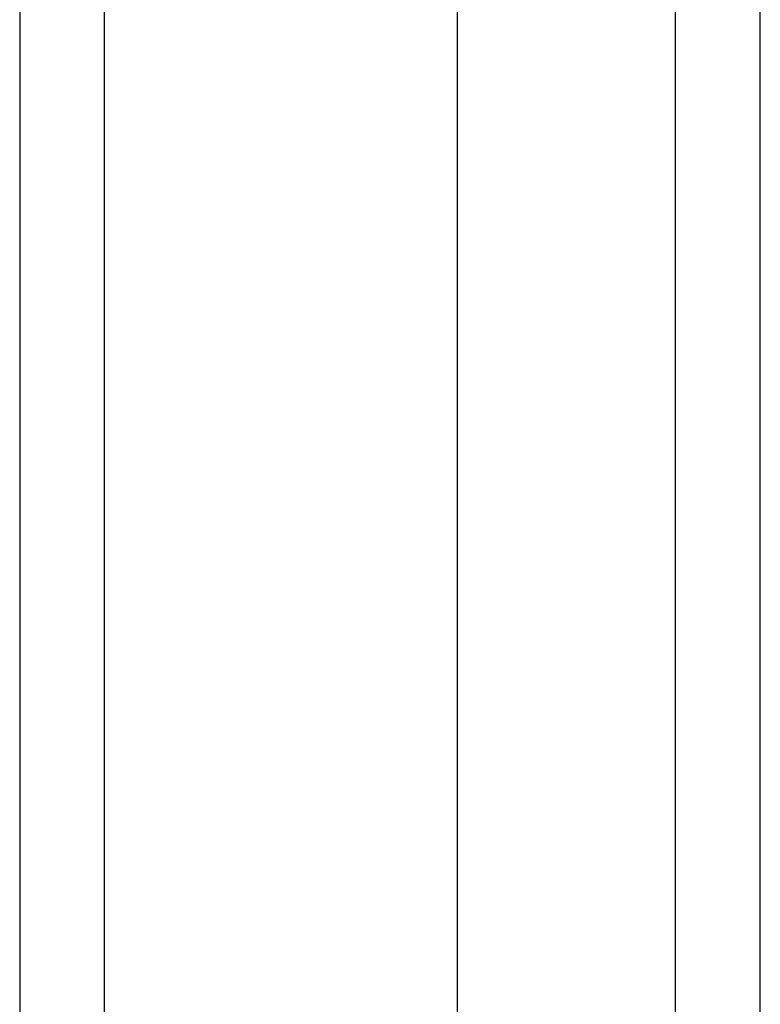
# Model space of a CAD drawing. Header units: inches. Extents: x 12 to 202, y 14 to 131.
# Tile 4 of 56: x 87.824 to 88.69, y 56.369 to 57.521. Entities that reach past the tile are written whole.
import ezdxf

# ---------------------------------------------------------------- set-up
doc = ezdxf.new("R2010")
doc.units = ezdxf.units.IN
doc.header["$MEASUREMENT"] = 0
doc.layers.add('Visible Edges(ANSI)', color=7, linetype='Continuous', lineweight=25)
doc.layers.add('Visible Tangent Edges(ANSI)', color=7, linetype='Continuous', lineweight=25)

msp = doc.modelspace()

# ---------------------------------------------------------------- linework, layer by layer
at = {"layer": 'Visible Edges(ANSI)'}
for p, q in [((87.8243, 85.1604), (87.8243, 55.3166)), ((88.3361, 55.9262), (88.3361, 84.5089)), ((88.6904, 56.1827), (88.6904, 84.2524))]:
    msp.add_line(p, q, dxfattribs=at)
at = {"layer": 'Visible Tangent Edges(ANSI)'}
for p, q in [((87.9233, 55.3166), (87.9233, 85.1604)), ((88.5914, 55.9847), (88.5914, 84.4504))]:
    msp.add_line(p, q, dxfattribs=at)

doc.saveas('drawing.dxf')
